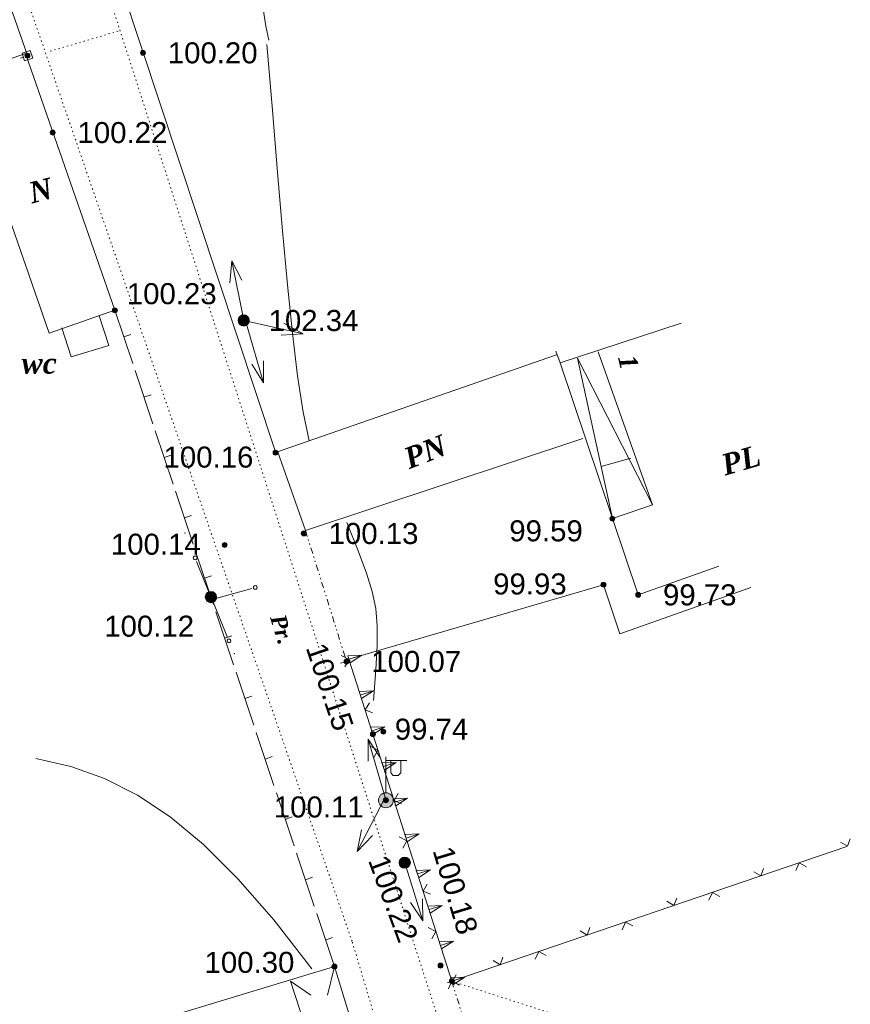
# Model space of a CAD drawing. Header units: millimetres. Extents: x 9396 to 25236, y 15106 to 31102.
# Tile 172 of 256: x 10857 to 10923, y 16593 to 16672. Entities that reach past the tile are written whole.
import ezdxf
from ezdxf.enums import TextEntityAlignment as Align

# ---------------------------------------------------------------- set-up
doc = ezdxf.new("R2010")
doc.units = ezdxf.units.MM
for name, pattern in [('DIVIDE', [1.25, 0.5, -0.25, 0, -0.25, 0, -0.25]), ('DOT', [0.25, 0, -0.25]), ('HIDDEN', [0.375, 0.25, -0.125])]:
    doc.linetypes.add(name, pattern=pattern)
for name, color, linetype, lineweight, true_color in [('1001010', 7, 'Continuous', 9, 0x000000), ('10010110', 7, 'Continuous', 20, 0xa25100), ('10010230', 7, 'Continuous', 20, 0x000000), ('1070000', 7, 'DOT', 9, 0x000000), ('2030003', 7, 'Continuous', 9, 0x000000), ('2030012', 7, 'Continuous', 9, 0x000000), ('2030021', 7, 'Continuous', 9, 0x000000), ('21100200', 7, 'HIDDEN', 0, 0x800080), ('3000105', 7, 'DIVIDE', 9, 0x000000), ('3000113', 7, 'Continuous', 9, 0x000000), ('3000130', 7, 'Continuous', 9, 0x000000), ('3000210', 7, 'Continuous', 9, 0x000000), ('3000220', 7, 'Continuous', 9, 0x000000), ('3000260', 7, 'Continuous', 9, 0x000000), ('6011210', 1, 'Continuous', 9, 0xff0000), ('9010110', 7, 'Continuous', 9, 0x000000)]:
    doc.layers.add(name, color=color, linetype=linetype, lineweight=lineweight, true_color=true_color)
doc.styles.add('1', font='timesbi.ttf', dxfattribs={"height": 0.00127})
doc.styles.add('10', font='timesbi.ttf', dxfattribs={"height": 0.001481})
doc.styles.add('9', font='timesbi.ttf', dxfattribs={"height": 0.001693})
doc.styles.add('F2', font='arial.ttf', dxfattribs={"height": 0.001693})

# ---------------------------------------------------------------- blocks, each defined once
blk = doc.blocks.new('SYMBOL21100200')
at = {"true_color": 0x800080}
h = blk.add_hatch(color=216, dxfattribs=at)
edge = h.paths.add_edge_path()
edge.add_arc((0, 0), 0.1, 0, 360)
at = {"color": 216, "linetype": 'Continuous', "lineweight": 0, "true_color": 0x800080}
blk.add_circle((0, 0), 0.1, dxfattribs=at)
blk = doc.blocks.new('SYMBOL2030012')
at = {"true_color": 0xffffff}
h = blk.add_hatch(color=7, dxfattribs=at)
edge = h.paths.add_edge_path()
edge.add_arc((0, 0), 0.225, 0, 360)
at = {"true_color": 0x000000}
h = blk.add_hatch(color=18, dxfattribs=at)
edge = h.paths.add_edge_path()
edge.add_arc((0, 0), 0.05, 0, 360)
at = {"color": 18, "linetype": 'Continuous', "lineweight": 0, "true_color": 0x000000}
for radius in [0.225, 0.05]:
    blk.add_circle((0, 0), radius, dxfattribs=at)
blk = doc.blocks.new('SYMBOL2030021')
at = {"true_color": 0xffffff}
h = blk.add_hatch(color=7, dxfattribs=at)
edge = h.paths.add_edge_path()
edge.add_arc((0, 0), 0.225, 0, 360)
at = {"true_color": 0x000000}
h = blk.add_hatch(color=18, dxfattribs=at)
edge = h.paths.add_edge_path()
edge.add_arc((0, 0), 0.05, 0, 360)
at = {"color": 18, "linetype": 'Continuous', "lineweight": 0, "true_color": 0x000000}
for radius in [0.225, 0.05]:
    blk.add_circle((0, 0), radius, dxfattribs=at)
blk = doc.blocks.new('SYMBOL2030003')
at = {"true_color": 0xffffff}
h = blk.add_hatch(color=7, dxfattribs=at)
edge = h.paths.add_edge_path()
edge.add_arc((0, 0), 0.3, 0, 360)
at = {"true_color": 0x000000}
h = blk.add_hatch(color=18, dxfattribs=at)
edge = h.paths.add_edge_path()
edge.add_arc((0, 0), 0.1, 0, 360)
at = {"color": 18, "linetype": 'Continuous', "lineweight": 0, "true_color": 0x000000, "flags": 128}
for points in [[(0, 0.3), (0, 1.75)], [(0, 1.6), (0.85, 1.6)], [(0.2, 1.6), (0.2, 1.1), (0.3, 1), (0.5, 1), (0.6, 1.1), (0.6, 1.6)]]:
    blk.add_lwpolyline(points, dxfattribs=at)
at = {"color": 18, "linetype": 'Continuous', "lineweight": 0, "true_color": 0x000000}
for radius in [0.3, 0.1]:
    blk.add_circle((0, 0), radius, dxfattribs=at)

msp = doc.modelspace()

# ---------------------------------------------------------------- linework, layer by layer
at = {"layer": '1001010', "color": 253}
for p, q in [((10857.068, 16669.573), (10864.264, 16648.905)), ((10864.264, 16648.905), (10858.975, 16647.063)), ((10909.863, 16647.851), (10900.111, 16644.67)), ((10900.111, 16644.67), (10899.764, 16645.615)), ((10877.198, 16637.435), (10899.81, 16645.316)), ((10900.111, 16644.67), (10904.327, 16632.123)), ((10903.43, 16636.321), (10905.805, 16636.993)), ((10906.407, 16625.984), (10904.327, 16632.123)), ((10906.407, 16625.984), (10912.892, 16628.284)), ((10881.938, 16596.04), (10881.384, 16593.726)), ((10880.047, 16589.823), (10878.389, 16594.862)), ((10878.389, 16594.862), (10880.041, 16593.726))]:
    msp.add_line(p, q, dxfattribs=at)
for points in [[(10857.068, 16669.573, 0), (10851.779, 16667.732, 0), (10858.975, 16647.063, 0)], [(10862.987, 16648.455, 0), (10863.781, 16646.074, 0), (10860.738, 16645.147, 0), (10859.981, 16647.492, 0)], [(10904.327, 16632.123, 0), (10907.56, 16633.224, 0), (10903.172, 16645.563, 0)], [(10904.327, 16632.123, 0), (10901.52, 16645.047, 0), (10907.56, 16633.224, 0)], [(10901.944, 16638.569, 0), (10879.605, 16631.161, 0), (10877.358, 16637.553, 0)], [(10869.199, 16592.177, 0), (10881.938, 16596.04, 0), (10883.49, 16590.955, 0), (10870.291, 16586.654, 0), (10856.085, 16583.09, 0)]]:
    msp.add_polyline3d(points, dxfattribs=at)
at = {"layer": '10010110'}
for points in [[(10876.194, 16673.17, 84.03), (10876.419, 16671.776, 79.967), (10876.664, 16670.659, 73.685)], [(10879.905, 16638.379, 0), (10879.416, 16640.701, 0), (10878.969, 16643.609, 0), (10878.552, 16647.046, 0), (10878.153, 16650.961, 0), (10877.76, 16655.299, 0), (10877.361, 16660.008, 0), (10876.943, 16665.032, 0), (10876.495, 16670.319, 0)], [(10885.071, 16617.457, 0), (10885.266, 16619.947, 0), (10885.379, 16621.902, 0), (10885.386, 16623.49, 0), (10885.26, 16624.88, 0), (10884.978, 16626.238, 0), (10884.514, 16627.734, 0), (10883.843, 16629.537, 0), (10882.941, 16631.813, 0)], [(10880.122, 16595.857, 0), (10877.051, 16599.797, 0), (10874.156, 16603.116, 0), (10871.392, 16605.866, 0), (10868.712, 16608.094, 0), (10866.069, 16609.851, 0), (10863.416, 16611.186, 0), (10860.708, 16612.149, 0), (10857.897, 16612.79, 0)]]:
    msp.add_polyline3d(points, dxfattribs=at)
at = {"layer": '10010230', "color": 253}
for p, q in [((10883.101, 16620.787), (10884.151, 16621.117)), ((10891.39, 16594.861), (10883.103, 16620.786)), ((10884.021, 16617.907), (10885.071, 16618.237)), ((10884.941, 16615.027), (10885.991, 16615.357)), ((10885.861, 16612.147), (10886.911, 16612.477)), ((10886.791, 16609.267), (10887.831, 16609.597)), ((10887.711, 16606.387), (10888.751, 16606.717)), ((10888.631, 16603.507), (10889.671, 16603.837)), ((10889.551, 16600.627), (10890.601, 16600.957)), ((10890.471, 16597.747), (10891.521, 16598.077)), ((10891.391, 16594.857), (10892.441, 16595.197))]:
    msp.add_line(p, q, dxfattribs=at)
for points in [[(10883.191, 16620.497, 0), (10884.151, 16621.117, 0), (10883.011, 16621.077, 0)], [(10884.121, 16617.617, 0), (10885.071, 16618.237, 0), (10883.931, 16618.197, 0)], [(10885.041, 16614.737, 0), (10885.991, 16615.357, 0), (10884.851, 16615.317, 0)], [(10885.961, 16611.857, 0), (10886.911, 16612.477, 0), (10885.771, 16612.437, 0)], [(10886.881, 16608.977, 0), (10887.831, 16609.597, 0), (10886.691, 16609.557, 0)], [(10887.801, 16606.097, 0), (10888.751, 16606.717, 0), (10887.611, 16606.667, 0)], [(10888.721, 16603.217, 0), (10889.671, 16603.837, 0), (10888.531, 16603.787, 0)], [(10889.641, 16600.337, 0), (10890.601, 16600.957, 0), (10889.461, 16600.907, 0)], [(10890.561, 16597.457, 0), (10891.521, 16598.077, 0), (10890.381, 16598.027, 0)], [(10891.481, 16594.577, 0), (10892.441, 16595.197, 0), (10891.301, 16595.147, 0)]]:
    msp.add_polyline3d(points, dxfattribs=at)
for points in [[(10883.191, 16620.497, 0), (10884.151, 16621.117, 0), (10883.011, 16621.077, 0), (10883.191, 16620.497, 0)], [(10884.121, 16617.617, 0), (10885.071, 16618.237, 0), (10883.931, 16618.197, 0), (10884.121, 16617.617, 0)], [(10885.041, 16614.737, 0), (10885.991, 16615.357, 0), (10884.851, 16615.317, 0), (10885.041, 16614.737, 0)], [(10885.961, 16611.857, 0), (10886.911, 16612.477, 0), (10885.771, 16612.437, 0), (10885.961, 16611.857, 0)], [(10886.881, 16608.977, 0), (10887.831, 16609.597, 0), (10886.691, 16609.557, 0), (10886.881, 16608.977, 0)], [(10887.801, 16606.097, 0), (10888.751, 16606.717, 0), (10887.611, 16606.667, 0), (10887.801, 16606.097, 0)], [(10888.721, 16603.217, 0), (10889.671, 16603.837, 0), (10888.531, 16603.787, 0), (10888.721, 16603.217, 0)], [(10889.641, 16600.337, 0), (10890.601, 16600.957, 0), (10889.461, 16600.907, 0), (10889.641, 16600.337, 0)], [(10890.561, 16597.457, 0), (10891.521, 16598.077, 0), (10890.381, 16598.027, 0), (10890.561, 16597.457, 0)], [(10891.481, 16594.577, 0), (10892.441, 16595.197, 0), (10891.301, 16595.147, 0), (10891.481, 16594.577, 0)]]:
    msp.add_polyline3d(points, close=True, dxfattribs=at)
at = {"layer": '1070000', "color": 253}
for p, q in [((10858.534, 16690.466), (10912.102, 16524.171)), ((10859.051, 16669.768, 195.317), (10864.515, 16671.387, 154.902))]:
    msp.add_line(p, q, dxfattribs=at)
for points in [[(10851.935, 16689.155, 0), (10883.377, 16598.008, 0), (10898.37, 16547.851, 0), (10906.132, 16522.173, 0)], [(10908.461, 16583.833, 0), (10905.455, 16590.301, 0), (10891.39, 16594.861, 0)]]:
    msp.add_polyline3d(points, dxfattribs=at)
at = {"layer": '3000105', "color": 253}
for p, q in [((10880.082, 16631.311), (10879.033, 16630.982)), ((10879.605, 16631.161), (10882.908, 16620.615)), ((10882.431, 16620.465), (10883.481, 16620.794)), ((10891.867, 16595.01), (10890.817, 16594.683)), ((10891.39, 16594.861), (10894.376, 16585.274))]:
    msp.add_line(p, q, dxfattribs=at)
at = {"layer": '3000113', "color": 253}
msp.add_polyline3d([(10869.757, 16697.041, 200.54), (10858.62, 16693.579, 196.776), (10877.198, 16637.497, 160.171)], dxfattribs=at)
at = {"layer": '3000130', "color": 253}
for p, q in [((10857.215, 16669.412), (10849.788, 16690.773)), ((10856.651, 16669.217), (10856.881, 16669.297))]:
    msp.add_line(p, q, dxfattribs=at)
for points in [[(10857.651, 16669.217, 0), (10857.441, 16669.837, 0), (10856.781, 16669.607, 0), (10856.991, 16668.987, 0), (10857.651, 16669.217, 0)], [(10857.211, 16669.317, 0), (10857.261, 16669.327, 0), (10857.301, 16669.367, 0), (10857.311, 16669.407, 0), (10857.301, 16669.457, 0), (10857.261, 16669.497, 0), (10857.211, 16669.507, 0), (10857.171, 16669.497, 0), (10857.131, 16669.457, 0), (10857.121, 16669.407, 0), (10857.131, 16669.367, 0), (10857.171, 16669.327, 0), (10857.211, 16669.317, 0)]]:
    msp.add_polyline3d(points, close=True, dxfattribs=at)
at = {"layer": '3000210', "color": 253}
msp.add_line((10903.607, 16626.79), (10883.103, 16620.786), dxfattribs=at)
msp.add_polyline3d([(10903.607, 16626.79, 0), (10904.927, 16622.846, 0), (10915.46, 16626.563, 0)], dxfattribs=at)
at = {"layer": '3000220', "color": 253}
for p, q in [((10864.261, 16648.907), (10865.691, 16644.627)), ((10864.981, 16646.767), (10865.551, 16646.957)), ((10865.891, 16644.047), (10867.321, 16639.767)), ((10866.601, 16641.907), (10867.171, 16642.097)), ((10867.511, 16639.187), (10868.941, 16634.907)), ((10868.231, 16637.047), (10868.801, 16637.237)), ((10869.141, 16634.327), (10870.571, 16630.057)), ((10869.851, 16632.187), (10870.421, 16632.377)), ((10870.761, 16629.467), (10872.191, 16625.197)), ((10871.481, 16627.327), (10872.041, 16627.517)), ((10872.391, 16624.607), (10873.811, 16620.337)), ((10873.101, 16622.477), (10873.671, 16622.667)), ((10874.011, 16619.747), (10875.441, 16615.477)), ((10874.721, 16617.617), (10875.291, 16617.807)), ((10875.631, 16614.897), (10877.061, 16610.617)), ((10876.351, 16612.757), (10876.921, 16612.947)), ((10877.261, 16610.037), (10878.691, 16605.757)), ((10877.971, 16607.897), (10878.541, 16608.087)), ((10878.881, 16605.177), (10880.311, 16600.897)), ((10879.601, 16603.037), (10880.171, 16603.227)), ((10880.511, 16600.317), (10881.941, 16596.037)), ((10881.221, 16598.177), (10881.791, 16598.367))]:
    msp.add_line(p, q, dxfattribs=at)
at = {"layer": '3000260', "color": 253}
msp.add_line((10891.39, 16594.861), (10923.204, 16605.704), dxfattribs=at)
for points in [[(10882.481, 16621.087, 0), (10883.111, 16620.777, 0), (10882.771, 16620.177, 0)], [(10883.103, 16620.786, 0), (10885.03, 16614.755, 0), (10891.39, 16594.861, 0)], [(10884.751, 16617.287, 0), (10884.401, 16616.717, 0), (10885.011, 16616.467, 0)], [(10884.811, 16613.787, 0), (10885.441, 16613.477, 0), (10885.111, 16612.877, 0)], [(10887.081, 16609.987, 0), (10886.741, 16609.407, 0), (10887.341, 16609.157, 0)], [(10887.151, 16606.487, 0), (10887.771, 16606.167, 0), (10887.441, 16605.567, 0)], [(10922.691, 16606.057, 0), (10923.261, 16605.727, 0), (10923.481, 16606.327, 0)], [(10919.081, 16603.777, 0), (10919.371, 16604.397, 0), (10919.961, 16604.067, 0)], [(10915.701, 16603.677, 0), (10916.271, 16603.337, 0), (10916.491, 16603.947, 0)], [(10889.411, 16602.677, 0), (10889.071, 16602.107, 0), (10889.681, 16601.857, 0)], [(10912.091, 16601.387, 0), (10912.381, 16602.017, 0), (10912.971, 16601.687, 0)], [(10908.711, 16601.297, 0), (10909.271, 16600.957, 0), (10909.501, 16601.557, 0)], [(10905.101, 16599.007, 0), (10905.381, 16599.627, 0), (10905.971, 16599.307, 0)], [(10889.481, 16599.177, 0), (10890.111, 16598.867, 0), (10889.771, 16598.267, 0)], [(10901.721, 16598.907, 0), (10902.281, 16598.577, 0), (10902.501, 16599.177, 0)], [(10898.111, 16596.627, 0), (10898.391, 16597.247, 0), (10898.981, 16596.917, 0)], [(10894.721, 16596.527, 0), (10895.291, 16596.187, 0), (10895.511, 16596.797, 0)], [(10891.111, 16594.237, 0), (10891.401, 16594.867, 0), (10891.991, 16594.537, 0)], [(10891.751, 16595.377, 0), (10891.411, 16594.807, 0), (10892.011, 16594.557, 0)]]:
    msp.add_polyline3d(points, dxfattribs=at)
at = {"layer": '6011210'}
for p, q in [((10874.63, 16648.083), (10873.668, 16652.888)), ((10874.63, 16648.083), (10879.412, 16647.014)), ((10874.856, 16647.771), (10876.235, 16643.069)), ((10886.028, 16609.665), (10884.649, 16614.367)), ((10886.028, 16609.665), (10883.767, 16605.318)), ((10887.6, 16604.401), (10889.054, 16599.722))]:
    msp.add_line(p, q, dxfattribs=at)
for points in [[(10873.512, 16651.123, 0), (10873.668, 16652.888, 0), (10873.668, 16652.888, 0), (10874.492, 16651.319, 0)], [(10877.862, 16647.873, 0), (10879.412, 16647.014, 0), (10879.412, 16647.014, 0), (10877.644, 16646.897, 0)], [(10876.237, 16644.841, 0), (10876.235, 16643.069, 0), (10876.235, 16643.069, 0), (10875.277, 16644.56, 0)], [(10884.648, 16612.595, 0), (10884.649, 16614.367, 0), (10884.649, 16614.367, 0), (10885.607, 16612.877, 0)], [(10884.995, 16606.595, 0), (10883.767, 16605.318, 0), (10883.767, 16605.318, 0), (10884.108, 16607.057, 0)], [(10889.027, 16601.493, 0), (10889.054, 16599.722, 0), (10889.054, 16599.722, 0), (10888.072, 16601.197, 0)]]:
    msp.add_polyline3d(points, dxfattribs=at)
at = {"layer": '9010110', "color": 253}
for p, q in [((10872.063, 16625.612), (10870.834, 16628.675)), ((10872.094, 16625.612), (10875.273, 16626.497)), ((10872.094, 16625.612), (10873.336, 16622.555))]:
    msp.add_line(p, q, dxfattribs=at)
for points in [[(10870.872, 16628.953, 0), (10870.852, 16629.028, 0), (10870.797, 16629.083, 0), (10870.722, 16629.103, 0), (10870.647, 16629.083, 0), (10870.592, 16629.028, 0), (10870.572, 16628.953, 0), (10870.592, 16628.878, 0), (10870.647, 16628.823, 0), (10870.722, 16628.803, 0), (10870.797, 16628.823, 0), (10870.852, 16628.878, 0), (10870.872, 16628.953, 0)], [(10875.712, 16626.577, 0), (10875.692, 16626.652, 0), (10875.637, 16626.707, 0), (10875.562, 16626.727, 0), (10875.487, 16626.707, 0), (10875.432, 16626.652, 0), (10875.412, 16626.577, 0), (10875.432, 16626.502, 0), (10875.487, 16626.447, 0), (10875.562, 16626.427, 0), (10875.637, 16626.447, 0), (10875.692, 16626.502, 0), (10875.712, 16626.577, 0)], [(10873.599, 16622.277, 0), (10873.579, 16622.352, 0), (10873.524, 16622.407, 0), (10873.449, 16622.427, 0), (10873.374, 16622.407, 0), (10873.319, 16622.352, 0), (10873.299, 16622.277, 0), (10873.319, 16622.202, 0), (10873.374, 16622.147, 0), (10873.449, 16622.127, 0), (10873.524, 16622.147, 0), (10873.579, 16622.202, 0), (10873.599, 16622.277, 0)]]:
    msp.add_polyline3d(points, close=True, dxfattribs=at)
at = {"layer": '9010110'}
for p in [(10869.914, 16630.967), (10873.868, 16621.246)]:
    msp.add_point(p, dxfattribs=at)

# ---------------------------------------------------------------- block references
at = {"layer": '2030003', "color": 253, "xscale": 2, "yscale": 2, "zscale": 2}
msp.add_blockref('SYMBOL2030003', (10886.079, 16609.434, 191.225), dxfattribs=at)
at = {"layer": '2030012', "color": 253, "xscale": 2, "yscale": 2, "zscale": 2}
for p in [(10874.63, 16648.083), (10887.6, 16604.401, 198.285)]:
    msp.add_blockref('SYMBOL2030012', p, dxfattribs=at)
at = {"layer": '2030021', "color": 253, "xscale": 2, "yscale": 2, "zscale": 2}
msp.add_blockref('SYMBOL2030021', (10871.989, 16625.799), dxfattribs=at)
at = {"layer": '21100200', "xscale": 2, "yscale": 2, "zscale": 2}
for p in [(10857.215, 16669.412, 200.44), (10866.518, 16669.637, 200.4), (10859.247, 16663.213, 200.447), (10864.258, 16648.897, 200.46), (10874.638, 16648.077, 204.68), (10877.197, 16637.435, 200.325), (10904.318, 16632.117, 199.18), (10879.471, 16630.923, 200.251), (10873.098, 16629.997, 200.28), (10903.598, 16626.797, 199.86), (10871.802, 16625.976, 200.235), (10906.398, 16625.977, 199.46), (10882.908, 16620.615, 200.149), (10885.038, 16614.757, 200.3), (10885.878, 16614.957, 199.48), (10886.078, 16609.434, 200.21), (10881.938, 16596.037, 200.6), (10890.478, 16596.117, 200.44), (10891.398, 16594.857, 200.36)]:
    msp.add_blockref('SYMBOL21100200', p, dxfattribs=at)

# ---------------------------------------------------------------- texts
at = {"layer": '1001010', "color": 253, "style": '9'}
for s, rotation, p in [('N', 14.4, (10857.377, 16658.318)), ('PN', 21.2, (10887.651, 16636.885)), ('PL', 16.2, (10913.167, 16636.393))]:
    msp.add_text(s, height=1.693, rotation=rotation, dxfattribs=at).set_placement(p, align=Align.MIDDLE_LEFT)
msp.add_text('wc', height=1.693, dxfattribs=at).set_placement((10856.741, 16644.641), align=Align.MIDDLE_LEFT)
at = {"layer": '1001010', "color": 1, "true_color": 0xff0000, "style": '10'}
msp.add_text('1', height=1.481, rotation=283, dxfattribs=at).set_placement((10905.487, 16645.273), align=Align.MIDDLE_LEFT)
at = {"layer": '1070000', "color": 253, "style": '1'}
msp.add_text('Pr.', height=1.2697, rotation=287.1, dxfattribs=at).set_placement((10877.353, 16624.344), align=Align.MIDDLE_LEFT)
at = {"layer": '21100200', "color": 253, "style": 'F2'}
for s, p in [('100.20', (10868.518, 16669.637, 200.4)), ('100.22', (10861.247, 16663.213, 200.447)), ('100.23', (10865.218, 16650.237, 200.46)), ('102.34', (10876.638, 16648.077, 204.68)), ('100.16', (10868.177, 16637.075, 110.465)), ('99.59', (10896.018, 16631.137, 199.18)), ('100.13', (10881.471, 16630.923, 200.251)), ('100.14', (10863.938, 16630.057)), ('99.93', (10894.718, 16626.857, 199.86)), ('99.73', (10908.398, 16625.977, 199.46)), ('100.12', (10863.402, 16623.456, -0.005)), ('100.07', (10884.908, 16620.615, 200.149)), ('99.74', (10886.798, 16615.157, 199.48)), ('100.11', (10877.058, 16608.894, -0.01)), ('100.30', (10871.478, 16596.377, 200.6))]:
    msp.add_text(s, height=1.693, dxfattribs=at).set_placement(p, align=Align.MIDDLE_LEFT)
for s, rotation, p in [('100.15', 288.6, (10880.418, 16621.997)), ('100.18', 286.8, (10890.638, 16605.637, 200.36)), ('100.22', 290.4, (10885.418, 16604.897, 200.44))]:
    msp.add_text(s, height=1.693, rotation=rotation, dxfattribs=at).set_placement(p, align=Align.MIDDLE_LEFT)

doc.saveas('drawing.dxf')
